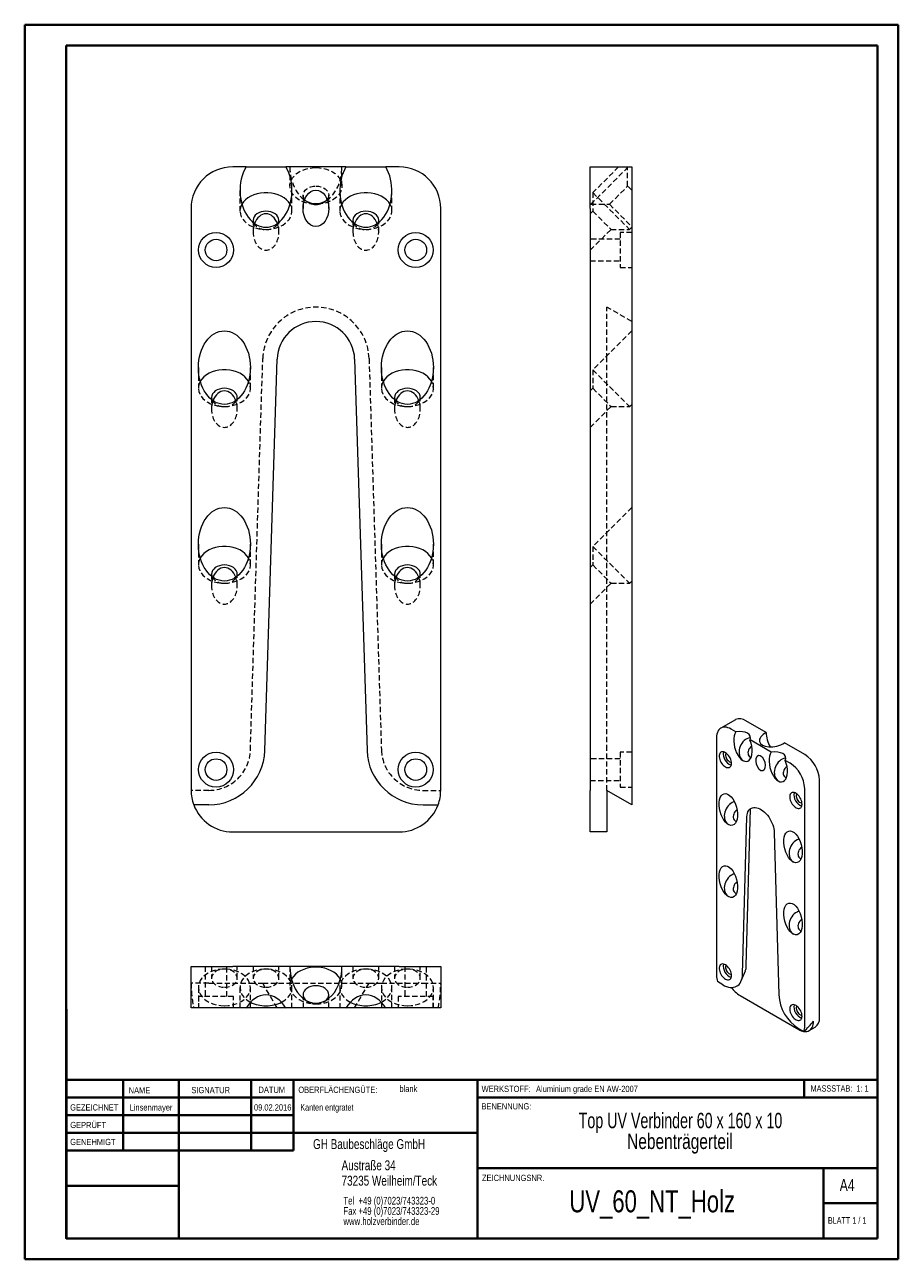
# Model space of a CAD drawing. Header units: millimetres. Extents: x 0 to 353, y 0 to 297.
# Tile 1 of 2: x 0 to 210, y 0 to 297. Entities that reach past the tile are written whole.
import ezdxf

# ---------------------------------------------------------------- set-up
doc = ezdxf.new("R2010")
doc.units = ezdxf.units.MM
doc.linetypes.add('HIDDEN', pattern=[1.905, 1.27, -0.635])
doc.styles.add('SLDTEXTSTYLE0', font='TXT', dxfattribs={"width": 0.75})
doc.styles.add('SLDTEXTSTYLE1', font='TXT', dxfattribs={"width": 0.681818})
doc.styles.add('SLDTEXTSTYLE2', font='TXT', dxfattribs={"width": 0.7})
doc.styles.add('SLDTEXTSTYLE3', font='TXT', dxfattribs={"width": 0.691667})

# ---------------------------------------------------------------- blocks, each defined once
blk = doc.blocks.new('SW_NOTE_0')
at = {"color": 0, "linetype": 'Continuous', "lineweight": 0, "char_height": 1.8521, "attachment_point": 1, "style": 'SLDTEXTSTYLE0'}
for s, insert in [('Tel  +49 (0)7023/743323-0', (0, 2.39)), ('Fax +49 (0)7023/743323-29', (0, -0.08)), ('www.holzverbinder.de', (0, -2.55))]:
    blk.add_mtext(s, dxfattribs=dict(at, insert=insert))

msp = doc.modelspace()

# ---------------------------------------------------------------- linework, layer by layer
at = {"color": 7, "linetype": 'Continuous', "lineweight": 40}
for p, q in [((0.08, 0.21), (0.08, 297.21)), ((0.08, 297.21), (210.08, 297.21)), ((210.08, 0.21), (210.08, 297.21)), ((210.08, 292.21), (210.08, 297.21)), ((10.08, 292.21), (205.08, 292.21)), ((10.08, 5.21), (10.08, 292.21)), ((205.08, 5.21), (205.08, 292.21)), ((10.11, 60.37), (10.11, 5.12)), ((205.08, 43.37), (10.11, 43.37)), ((23.71, 43.37), (23.71, 26.37)), ((37.1, 43.37), (37.1, 5.12)), ((54.51, 43.37), (54.51, 26.38)), ((64.71, 26.39), (64.71, 43.37)), ((108.91, 43.37), (108.91, 5.12)), ((187.47, 39.12), (187.47, 43.37)), ((64.71, 39.1), (10.11, 39.1)), ((205.08, 39.12), (108.91, 39.12)), ((64.71, 34.87), (10.11, 34.87)), ((108.91, 30.62), (10.11, 30.62)), ((64.71, 26.39), (10.11, 26.37)), ((108.91, 22.12), (205.08, 22.12)), ((192.08, 5.21), (192.08, 22.21)), ((37.1, 17.87), (10.11, 17.87)), ((10.11, 13.71), (10.08, 13.71)), ((205.08, 13.71), (192.08, 13.71)), ((10.11, 9.46), (10.08, 9.46)), ((10.08, 5.21), (205.08, 5.21)), ((205.08, 5.21), (180.99, 5.21)), ((0.08, 0.21), (210.08, 0.21))]:
    msp.add_line(p, q, dxfattribs=at)
at = {"color": 7, "linetype": 'Continuous', "lineweight": 15}
for p, q in [((53.3, 263.02), (50.08, 263.02)), ((53.3, 263.02), (62.87, 263.02)), ((77.3, 263.02), (62.87, 263.02)), ((77.3, 263.02), (86.87, 263.02)), ((90.08, 263.02), (86.87, 263.02)), ((136.01, 263.02), (146.01, 263.02)), ((136.01, 253.02), (136.01, 263.02)), ((146.01, 263.02), (146.01, 253.02)), ((40.08, 253.02), (40.08, 113.02)), ((100.08, 113.02), (100.08, 253.02)), ((136.01, 253.02), (136.01, 113.02)), ((146.01, 253.02), (146.01, 113.02)), ((57.8, 122.6), (60.77, 216.79)), ((79.39, 216.79), (82.37, 122.6)), ((170.95, 130.03), (167.42, 127.99)), ((171.05, 127.09), (169.91, 127.75)), ((178.31, 126.98), (173.45, 129.79)), ((166.38, 125.7), (166.38, 68.55)), ((179.54, 122.19), (174.44, 125.14)), ((187.59, 121.62), (182.73, 124.43)), ((174.51, 120.99), (174.67, 120.91)), ((184.06, 119.58), (182.92, 120.24)), ((182.99, 116.09), (183.15, 116.01)), ((136.01, 103.02), (136.01, 113.02)), ((140.01, 113.02), (140.01, 103.02)), ((146.01, 109.56), (140.01, 113.02)), ((146.01, 113.02), (146.01, 109.56)), ((187.59, 56.3), (187.59, 113.46)), ((191.13, 58.34), (191.13, 115.5)), ((44.34, 109.56), (40.7, 109.56)), ((95.83, 109.56), (99.46, 109.56)), ((173.54, 70.82), (174.59, 108.66)), ((170.97, 105.63), (171.13, 105.55)), ((172.64, 68.84), (173.69, 106.69)), ((50.08, 103.02), (90.08, 103.02)), ((140.01, 103.02), (136.01, 103.02)), ((180.28, 102.89), (181.33, 63.82)), ((186.53, 96.65), (186.69, 96.57)), ((170.97, 88.28), (171.13, 88.2)), ((186.53, 79.3), (186.69, 79.22)), ((40.08, 60.67), (40.08, 70.67)), ((40.08, 70.67), (50.08, 70.67)), ((63.83, 70.67), (50.08, 70.67)), ((76.33, 70.67), (63.83, 70.67)), ((90.08, 70.67), (76.33, 70.67)), ((90.08, 70.67), (100.08, 70.67)), ((100.08, 70.67), (100.08, 60.67)), ((172.33, 67.23), (173.31, 69.62)), ((167.88, 66.26), (166.6, 67.01)), ((172.04, 63.65), (186.18, 55.48)), ((50.08, 60.67), (40.08, 60.67)), ((53.3, 60.67), (50.08, 60.67)), ((62.87, 60.67), (53.3, 60.67)), ((77.3, 60.67), (62.87, 60.67)), ((86.87, 60.67), (77.3, 60.67)), ((90.08, 60.67), (86.87, 60.67)), ((100.08, 60.67), (90.08, 60.67)), ((186.09, 55.75), (187.37, 55.01)), ((188.68, 55.24), (190.09, 56.05))]:
    msp.add_line(p, q, dxfattribs=at)
at = {"color": 7, "linetype": 'HIDDEN', "lineweight": 0}
for p, q in [((63.83, 263.02), (63.83, 258.42)), ((76.33, 258.42), (76.33, 263.02)), ((136.18, 254.01), (145.02, 262.84)), ((142.85, 263.02), (136.64, 256.81)), ((145.02, 262.84), (144.85, 263.02)), ((145.02, 258.39), (145.02, 262.84)), ((51.83, 257.34), (51.83, 252.39)), ((64.33, 252.39), (64.33, 257.34)), ((66.98, 256.2), (66.98, 253.02)), ((73.18, 253.02), (73.18, 256.2)), ((75.83, 257.34), (75.83, 252.39)), ((88.33, 252.39), (88.33, 257.34)), ((136.64, 256.81), (145.48, 247.97)), ((136.64, 256.81), (136.64, 252.35)), ((140.64, 254.01), (145.02, 258.39)), ((146.01, 257.4), (145.02, 258.39)), ((136.01, 254.18), (136.18, 254.01)), ((136.18, 254.01), (140.64, 254.01)), ((140.64, 254.01), (146.01, 248.64)), ((54.98, 250.16), (54.98, 247.34)), ((61.18, 247.34), (61.18, 250.16)), ((78.98, 250.16), (78.98, 247.34)), ((85.18, 247.34), (85.18, 250.16)), ((136.64, 252.35), (136.01, 251.72)), ((136.64, 252.35), (141.02, 247.97)), ((136.01, 242.95), (141.02, 247.97)), ((141.02, 247.97), (145.48, 247.97)), ((143.21, 247.22), (143.21, 238.82)), ((146.01, 247.22), (143.21, 247.22)), ((145.48, 247.97), (146.01, 248.5)), ((143.21, 245.62), (136.01, 245.62)), ((136.01, 240.42), (143.21, 240.42)), ((143.21, 238.82), (146.01, 238.82)), ((140.01, 216.9), (140.01, 229.27)), ((146.01, 225.81), (140.01, 229.27)), ((146.01, 223.56), (136.64, 214.19)), ((54.33, 122.7), (57.31, 216.9)), ((82.86, 216.9), (85.83, 122.7)), ((140.01, 122.7), (140.01, 216.9)), ((41.83, 214.72), (41.83, 209.77)), ((54.33, 209.77), (54.33, 214.72)), ((85.83, 214.72), (85.83, 209.77)), ((98.33, 209.77), (98.33, 214.72)), ((136.64, 214.19), (145.48, 205.35)), ((136.64, 214.19), (136.64, 209.74)), ((136.64, 209.74), (136.01, 209.1)), ((136.64, 209.74), (141.03, 205.35)), ((44.98, 207.55), (44.98, 204.72)), ((51.18, 204.72), (51.18, 207.55)), ((88.98, 207.55), (88.98, 204.72)), ((95.18, 204.72), (95.18, 207.55)), ((136.01, 200.34), (141.03, 205.35)), ((141.03, 205.35), (145.48, 205.35)), ((145.48, 205.35), (146.01, 205.88)), ((146.01, 181.06), (136.64, 171.69)), ((41.83, 172.22), (41.83, 167.27)), ((54.33, 167.27), (54.33, 172.22)), ((85.83, 172.22), (85.83, 167.27)), ((98.33, 167.27), (98.33, 172.22)), ((136.64, 171.69), (145.48, 162.85)), ((136.64, 171.69), (136.64, 167.24)), ((136.64, 167.24), (136.01, 166.6)), ((136.64, 167.24), (141.03, 162.85)), ((44.98, 165.05), (44.98, 162.22)), ((51.18, 162.22), (51.18, 165.05)), ((88.98, 165.05), (88.98, 162.22)), ((95.18, 162.22), (95.18, 165.05)), ((145.48, 162.85), (146.01, 163.38)), ((136.01, 157.84), (141.03, 162.85)), ((141.03, 162.85), (145.48, 162.85)), ((140.01, 113.02), (140.01, 122.7)), ((143.21, 122.22), (143.21, 113.82)), ((146.01, 122.22), (143.21, 122.22)), ((143.21, 120.62), (136.01, 120.62)), ((44.34, 113.02), (40.08, 113.02)), ((95.83, 113.02), (100.08, 113.02)), ((136.01, 115.42), (143.21, 115.42)), ((143.21, 113.82), (146.01, 113.82)), ((43.48, 70.67), (43.48, 63.47)), ((44.98, 70.67), (44.98, 67.84)), ((48.68, 63.47), (48.68, 70.67)), ((51.18, 67.84), (51.18, 70.67)), ((54.98, 70.67), (54.98, 67.85)), ((61.18, 67.85), (61.18, 70.67)), ((63.83, 70.67), (63.83, 66.07)), ((76.33, 66.07), (76.33, 70.67)), ((78.98, 70.67), (78.98, 67.85)), ((85.18, 67.85), (85.18, 70.67)), ((88.98, 70.67), (88.98, 67.84)), ((91.48, 70.67), (91.48, 63.47)), ((95.18, 67.84), (95.18, 70.67)), ((96.68, 63.47), (96.68, 70.67)), ((44.34, 66.67), (40.08, 66.67)), ((41.83, 65.61), (41.83, 60.67)), ((44.34, 66.67), (54.33, 66.67)), ((51.83, 65.62), (51.83, 60.67)), ((54.33, 66.67), (57.31, 66.67)), ((54.33, 60.67), (54.33, 65.61)), ((60.77, 60.67), (57.31, 66.67)), ((57.31, 66.67), (82.86, 66.67)), ((64.33, 60.67), (64.33, 65.62)), ((75.83, 65.62), (75.83, 60.67)), ((79.39, 60.67), (82.86, 66.67)), ((82.86, 66.67), (85.83, 66.67)), ((85.83, 66.67), (95.83, 66.67)), ((85.83, 65.61), (85.83, 60.67)), ((88.33, 60.67), (88.33, 65.62)), ((95.83, 66.67), (100.08, 66.67)), ((98.33, 60.67), (98.33, 65.61)), ((50.28, 63.47), (41.88, 63.47)), ((41.88, 63.47), (41.88, 60.67)), ((50.28, 60.67), (50.28, 63.47)), ((66.98, 63.84), (66.98, 60.67)), ((73.18, 60.67), (73.18, 63.84)), ((98.28, 63.47), (89.88, 63.47)), ((89.88, 63.47), (89.88, 60.67)), ((98.28, 60.67), (98.28, 63.47))]:
    msp.add_line(p, q, dxfattribs=at)
at = {"color": 7, "linetype": 'Continuous', "lineweight": 0}
for p, q in [((64.71, 39.12), (10.11, 39.12)), ((23.71, 5.21), (23.71, 5.12)), ((54.51, 5.21), (54.51, 5.12))]:
    msp.add_line(p, q, dxfattribs=at)
at = {"color": 7, "linetype": 'HIDDEN', "lineweight": 0, "flags": 128}
for points in [[(70.08, 262.84), (70.95, 262.8), (71.81, 262.67), (72.63, 262.46), (73.4, 262.17), (74.1, 261.81), (74.73, 261.38), (75.26, 260.9), (75.7, 260.36), (76.03, 259.79), (76.24, 259.19), (76.33, 258.58), (76.3, 257.96), (76.15, 257.36), (75.88, 256.77), (75.5, 256.21), (75.01, 255.7), (74.42, 255.25), (73.76, 254.85), (73.02, 254.52), (72.22, 254.27), (71.38, 254.1), (70.52, 254.02), (69.65, 254.02), (68.78, 254.1), (67.95, 254.27), (67.15, 254.52), (66.41, 254.85), (65.74, 255.25), (65.16, 255.7), (64.67, 256.21), (64.29, 256.77), (64.02, 257.36), (63.87, 257.96), (63.84, 258.58), (63.93, 259.19), (64.14, 259.79), (64.47, 260.36), (64.9, 260.9), (65.44, 261.38), (66.07, 261.81), (66.77, 262.17), (67.54, 262.46), (68.36, 262.67), (69.21, 262.8), (70.08, 262.84)], [(67.37, 255.14), (67.22, 255.36), (67.04, 255.77), (66.98, 256.2), (67.04, 256.62), (67.22, 257.04), (67.51, 257.41), (67.89, 257.75), (68.36, 258.02), (68.9, 258.22), (69.48, 258.35), (70.08, 258.39)], [(70.08, 258.39), (70.69, 258.35), (71.27, 258.22), (71.81, 258.02), (72.28, 257.75), (72.66, 257.41), (72.95, 257.04), (73.12, 256.62), (73.18, 256.2), (73.12, 255.77), (72.95, 255.36), (72.8, 255.14)], [(52.29, 254.04), (52.02, 253.46), (51.87, 252.85), (51.84, 252.23), (51.93, 251.62), (52.14, 251.02), (52.47, 250.45), (52.9, 249.92), (53.44, 249.43), (54.07, 249), (54.77, 248.64), (55.54, 248.35), (56.36, 248.14), (57.21, 248.01), (58.08, 247.97)], [(58.08, 247.97), (58.95, 248.01), (59.81, 248.14), (60.63, 248.35), (61.4, 248.64), (62.1, 249), (62.73, 249.43), (63.26, 249.92), (63.7, 250.45), (64.03, 251.02), (64.24, 251.62), (64.33, 252.23), (64.3, 252.85), (64.15, 253.46), (63.88, 254.04)], [(76.29, 254.04), (76.02, 253.46), (75.87, 252.85), (75.84, 252.23), (75.93, 251.62), (76.14, 251.02), (76.47, 250.45), (76.9, 249.92), (77.44, 249.43), (78.07, 249), (78.77, 248.64), (79.54, 248.35), (80.36, 248.14), (81.21, 248.01), (82.08, 247.97)], [(82.08, 247.97), (82.95, 248.01), (83.81, 248.14), (84.63, 248.35), (85.4, 248.64), (86.1, 249), (86.73, 249.43), (87.26, 249.92), (87.7, 250.45), (88.03, 251.02), (88.24, 251.62), (88.33, 252.23), (88.3, 252.85), (88.15, 253.46), (87.88, 254.04)], [(42.28, 211.42), (42.02, 210.84), (41.87, 210.24), (41.84, 209.62), (41.93, 209.01), (42.14, 208.41), (42.47, 207.84), (42.9, 207.3), (43.44, 206.82), (44.07, 206.39), (44.77, 206.03), (45.54, 205.74), (46.36, 205.53), (47.21, 205.4), (48.08, 205.35)], [(48.08, 205.35), (48.95, 205.4), (49.81, 205.53), (50.63, 205.74), (51.4, 206.03), (52.1, 206.39), (52.73, 206.82), (53.26, 207.3), (53.7, 207.84), (54.03, 208.41), (54.24, 209.01), (54.33, 209.62), (54.3, 210.24), (54.15, 210.84), (53.88, 211.42)], [(86.28, 211.42), (86.02, 210.84), (85.87, 210.24), (85.84, 209.62), (85.93, 209.01), (86.14, 208.41), (86.47, 207.84), (86.9, 207.3), (87.44, 206.82), (88.07, 206.39), (88.77, 206.03), (89.54, 205.74), (90.36, 205.53), (91.21, 205.4), (92.08, 205.35)], [(92.08, 205.35), (92.95, 205.4), (93.81, 205.53), (94.63, 205.74), (95.4, 206.03), (96.1, 206.39), (96.73, 206.82), (97.26, 207.3), (97.7, 207.84), (98.03, 208.41), (98.24, 209.01), (98.33, 209.62), (98.3, 210.24), (98.15, 210.84), (97.88, 211.42)], [(42.28, 168.92), (42.02, 168.34), (41.87, 167.74), (41.84, 167.12), (41.93, 166.51), (42.14, 165.91), (42.47, 165.34), (42.9, 164.8), (43.44, 164.32), (44.07, 163.89), (44.77, 163.53), (45.54, 163.24), (46.36, 163.03), (47.21, 162.9), (48.08, 162.85)], [(48.08, 162.85), (48.95, 162.9), (49.81, 163.03), (50.63, 163.24), (51.4, 163.53), (52.1, 163.89), (52.73, 164.32), (53.26, 164.8), (53.7, 165.34), (54.03, 165.91), (54.24, 166.51), (54.33, 167.12), (54.3, 167.74), (54.15, 168.34), (53.88, 168.92)], [(86.28, 168.92), (86.02, 168.34), (85.87, 167.74), (85.84, 167.12), (85.93, 166.51), (86.14, 165.91), (86.47, 165.34), (86.9, 164.8), (87.44, 164.32), (88.07, 163.89), (88.77, 163.53), (89.54, 163.24), (90.36, 163.03), (91.21, 162.9), (92.08, 162.85)], [(92.08, 162.85), (92.95, 162.9), (93.81, 163.03), (94.63, 163.24), (95.4, 163.53), (96.1, 163.89), (96.73, 164.32), (97.26, 164.8), (97.7, 165.34), (98.03, 165.91), (98.24, 166.51), (98.33, 167.12), (98.3, 167.74), (98.15, 168.34), (97.88, 168.92)], [(48.08, 61.19), (48.95, 61.24), (49.81, 61.37), (50.63, 61.58), (51.4, 61.87), (52.1, 62.23), (52.73, 62.66), (53.26, 63.14), (53.7, 63.68), (54.03, 64.25), (54.24, 64.85), (54.33, 65.46), (54.3, 66.08), (54.15, 66.68), (53.88, 67.27), (53.5, 67.82), (53.01, 68.34), (52.42, 68.79), (51.76, 69.19), (51.02, 69.52), (50.22, 69.77), (49.38, 69.94), (48.52, 70.02), (47.65, 70.02), (46.78, 69.94), (45.95, 69.77), (45.15, 69.52), (44.41, 69.19), (43.74, 68.79), (43.16, 68.34), (42.67, 67.82), (42.29, 67.27), (42.02, 66.68), (41.87, 66.08), (41.84, 65.46), (41.93, 64.85), (42.14, 64.25), (42.47, 63.68), (42.9, 63.14), (43.44, 62.66), (44.07, 62.23), (44.77, 61.87), (45.54, 61.58), (46.36, 61.37), (47.21, 61.24), (48.08, 61.19)], [(48.08, 65.65), (48.69, 65.69), (49.27, 65.82), (49.81, 66.02), (50.28, 66.29), (50.66, 66.62), (50.95, 67), (51.12, 67.41), (51.18, 67.84), (51.12, 68.27), (50.95, 68.68), (50.66, 69.06), (50.28, 69.39), (49.81, 69.66), (49.27, 69.87), (48.69, 69.99), (48.08, 70.03), (47.48, 69.99), (46.9, 69.87), (46.36, 69.66), (45.89, 69.39), (45.51, 69.06), (45.22, 68.68), (45.04, 68.27), (44.98, 67.84), (45.04, 67.41), (45.22, 67), (45.51, 66.62), (45.89, 66.29), (46.36, 66.02), (46.9, 65.82), (47.48, 65.69), (48.08, 65.65)], [(61.82, 62.07), (62.1, 62.23), (62.73, 62.66), (63.26, 63.15), (63.7, 63.68), (64.03, 64.25), (64.24, 64.85), (64.33, 65.46), (64.3, 66.08), (64.15, 66.69), (63.88, 67.27), (63.5, 67.83), (63.01, 68.34), (62.42, 68.8), (61.76, 69.19), (61.02, 69.52), (60.22, 69.77), (59.38, 69.94), (58.52, 70.03), (57.65, 70.03), (56.78, 69.94), (55.95, 69.77), (55.15, 69.52), (54.41, 69.19), (53.74, 68.8), (53.16, 68.34), (52.67, 67.83), (52.29, 67.27), (52.02, 66.69), (51.87, 66.08), (51.84, 65.46), (51.93, 64.85), (52.14, 64.25), (52.47, 63.68), (52.9, 63.15), (53.44, 62.66), (54.07, 62.23), (54.35, 62.07)], [(58.08, 65.65), (58.69, 65.7), (59.27, 65.82), (59.81, 66.02), (60.28, 66.3), (60.66, 66.63), (60.95, 67.01), (61.12, 67.42), (61.18, 67.85), (61.12, 68.27), (60.95, 68.68), (60.66, 69.06), (60.28, 69.4), (59.81, 69.67), (59.27, 69.87), (58.69, 70), (58.08, 70.04), (57.48, 70), (56.9, 69.87), (56.36, 69.67), (55.89, 69.4), (55.51, 69.06), (55.22, 68.68), (55.04, 68.27), (54.98, 67.85), (55.04, 67.42), (55.22, 67.01), (55.51, 66.63), (55.89, 66.3), (56.36, 66.02), (56.9, 65.82), (57.48, 65.7), (58.08, 65.65)], [(85.82, 62.07), (86.1, 62.23), (86.73, 62.66), (87.26, 63.15), (87.7, 63.68), (88.03, 64.25), (88.24, 64.85), (88.33, 65.46), (88.3, 66.08), (88.15, 66.69), (87.88, 67.27), (87.5, 67.83), (87.01, 68.34), (86.42, 68.8), (85.76, 69.19), (85.02, 69.52), (84.22, 69.77), (83.38, 69.94), (82.52, 70.03), (81.65, 70.03), (80.78, 69.94), (79.95, 69.77), (79.15, 69.52), (78.41, 69.19), (77.74, 68.8), (77.16, 68.34), (76.67, 67.83), (76.29, 67.27), (76.02, 66.69), (75.87, 66.08), (75.84, 65.46), (75.93, 64.85), (76.14, 64.25), (76.47, 63.68), (76.9, 63.15), (77.44, 62.66), (78.07, 62.23), (78.35, 62.07)], [(82.08, 65.65), (82.69, 65.7), (83.27, 65.82), (83.81, 66.02), (84.28, 66.3), (84.66, 66.63), (84.95, 67.01), (85.12, 67.42), (85.18, 67.85), (85.12, 68.27), (84.95, 68.68), (84.66, 69.06), (84.28, 69.4), (83.81, 69.67), (83.27, 69.87), (82.69, 70), (82.08, 70.04), (81.48, 70), (80.9, 69.87), (80.36, 69.67), (79.89, 69.4), (79.51, 69.06), (79.22, 68.68), (79.04, 68.27), (78.98, 67.85), (79.04, 67.42), (79.22, 67.01), (79.51, 66.63), (79.89, 66.3), (80.36, 66.02), (80.9, 65.82), (81.48, 65.7), (82.08, 65.65)], [(92.08, 61.19), (92.95, 61.24), (93.81, 61.37), (94.63, 61.58), (95.4, 61.87), (96.1, 62.23), (96.73, 62.66), (97.26, 63.14), (97.7, 63.68), (98.03, 64.25), (98.24, 64.85), (98.33, 65.46), (98.3, 66.08), (98.15, 66.68), (97.88, 67.27), (97.5, 67.82), (97.01, 68.34), (96.42, 68.79), (95.76, 69.19), (95.02, 69.52), (94.22, 69.77), (93.38, 69.94), (92.52, 70.02), (91.65, 70.02), (90.78, 69.94), (89.95, 69.77), (89.15, 69.52), (88.41, 69.19), (87.74, 68.79), (87.16, 68.34), (86.67, 67.82), (86.29, 67.27), (86.02, 66.68), (85.87, 66.08), (85.84, 65.46), (85.93, 64.85), (86.14, 64.25), (86.47, 63.68), (86.9, 63.14), (87.44, 62.66), (88.07, 62.23), (88.77, 61.87), (89.54, 61.58), (90.36, 61.37), (91.21, 61.24), (92.08, 61.19)], [(92.08, 65.65), (92.69, 65.69), (93.27, 65.82), (93.81, 66.02), (94.28, 66.29), (94.66, 66.62), (94.95, 67), (95.12, 67.41), (95.18, 67.84), (95.12, 68.27), (94.95, 68.68), (94.66, 69.06), (94.28, 69.39), (93.81, 69.66), (93.27, 69.87), (92.69, 69.99), (92.08, 70.03), (91.48, 69.99), (90.9, 69.87), (90.36, 69.66), (89.89, 69.39), (89.51, 69.06), (89.22, 68.68), (89.04, 68.27), (88.98, 67.84), (89.04, 67.41), (89.22, 67), (89.51, 66.62), (89.89, 66.29), (90.36, 66.02), (90.9, 65.82), (91.48, 65.69), (92.08, 65.65)], [(64.22, 67.6), (64.02, 67.14), (63.87, 66.53), (63.84, 65.92), (63.93, 65.3), (64.14, 64.71), (64.47, 64.13), (64.9, 63.6), (65.44, 63.11), (66.07, 62.69), (66.77, 62.32), (67.54, 62.03), (68.36, 61.82), (69.21, 61.7), (70.08, 61.65)], [(70.08, 61.65), (70.95, 61.7), (71.81, 61.82), (72.63, 62.03), (73.4, 62.32), (74.1, 62.69), (74.73, 63.11), (75.26, 63.6), (75.7, 64.13), (76.03, 64.71), (76.24, 65.3), (76.33, 65.92), (76.3, 66.53), (76.15, 67.14), (75.95, 67.6)]]:
    msp.add_lwpolyline(points, dxfattribs=at)
at = {"color": 7, "linetype": 'Continuous', "lineweight": 15, "flags": 128}
for points in [[(63.88, 254.04), (63.88, 254.04), (63.5, 254.6), (63.01, 255.11), (62.42, 255.57), (61.76, 255.96), (61.02, 256.29), (60.22, 256.54), (59.38, 256.71), (58.52, 256.8), (57.65, 256.8), (56.78, 256.71), (55.95, 256.54), (55.15, 256.29), (54.41, 255.96), (53.74, 255.57), (53.16, 255.11), (52.67, 254.6), (52.29, 254.04), (52.29, 254.04)], [(87.88, 254.04), (87.88, 254.04), (87.5, 254.6), (87.01, 255.11), (86.42, 255.57), (85.76, 255.96), (85.02, 256.29), (84.22, 256.54), (83.38, 256.71), (82.52, 256.8), (81.65, 256.8), (80.78, 256.71), (79.95, 256.54), (79.15, 256.29), (78.41, 255.96), (77.74, 255.57), (77.16, 255.11), (76.67, 254.6), (76.29, 254.04), (76.29, 254.04)], [(61.07, 249.57), (61.12, 249.73), (61.18, 250.16), (61.12, 250.59), (60.95, 251), (60.66, 251.38), (60.28, 251.71), (59.81, 251.98), (59.27, 252.19), (58.69, 252.31), (58.08, 252.35), (57.48, 252.31), (56.9, 252.19), (56.36, 251.98), (55.89, 251.71), (55.51, 251.38), (55.22, 251), (55.04, 250.59), (54.98, 250.16), (55.04, 249.73), (55.1, 249.57)], [(85.07, 249.57), (85.12, 249.73), (85.18, 250.16), (85.12, 250.59), (84.95, 251), (84.66, 251.38), (84.28, 251.71), (83.81, 251.98), (83.27, 252.19), (82.69, 252.31), (82.08, 252.35), (81.48, 252.31), (80.9, 252.19), (80.36, 251.98), (79.89, 251.71), (79.51, 251.38), (79.22, 251), (79.04, 250.59), (78.98, 250.16), (79.04, 249.73), (79.1, 249.57)], [(53.88, 211.42), (53.88, 211.43), (53.5, 211.98), (53.01, 212.49), (52.42, 212.95), (51.76, 213.35), (51.02, 213.68), (50.22, 213.93), (49.38, 214.1), (48.52, 214.18), (47.65, 214.18), (46.78, 214.1), (45.95, 213.93), (45.15, 213.68), (44.41, 213.35), (43.74, 212.95), (43.16, 212.49), (42.67, 211.98), (42.29, 211.43), (42.28, 211.42)], [(97.88, 211.42), (97.88, 211.43), (97.5, 211.98), (97.01, 212.49), (96.42, 212.95), (95.76, 213.35), (95.02, 213.68), (94.22, 213.93), (93.38, 214.1), (92.52, 214.18), (91.65, 214.18), (90.78, 214.1), (89.95, 213.93), (89.15, 213.68), (88.41, 213.35), (87.74, 212.95), (87.16, 212.49), (86.67, 211.98), (86.29, 211.43), (86.28, 211.42)], [(51.07, 206.95), (51.12, 207.12), (51.18, 207.55), (51.12, 207.97), (50.95, 208.39), (50.66, 208.76), (50.28, 209.1), (49.81, 209.37), (49.27, 209.57), (48.69, 209.7), (48.08, 209.74), (47.48, 209.7), (46.9, 209.57), (46.36, 209.37), (45.89, 209.1), (45.51, 208.76), (45.22, 208.39), (45.04, 207.97), (44.98, 207.55), (45.04, 207.12), (45.1, 206.95)], [(95.07, 206.95), (95.12, 207.12), (95.18, 207.55), (95.12, 207.97), (94.95, 208.39), (94.66, 208.76), (94.28, 209.1), (93.81, 209.37), (93.27, 209.57), (92.69, 209.7), (92.08, 209.74), (91.48, 209.7), (90.9, 209.57), (90.36, 209.37), (89.89, 209.1), (89.51, 208.76), (89.22, 208.39), (89.04, 207.97), (88.98, 207.55), (89.04, 207.12), (89.1, 206.95)], [(53.88, 168.92), (53.88, 168.93), (53.5, 169.48), (53.01, 169.99), (52.42, 170.45), (51.76, 170.85), (51.02, 171.18), (50.22, 171.43), (49.38, 171.6), (48.52, 171.68), (47.65, 171.68), (46.78, 171.6), (45.95, 171.43), (45.15, 171.18), (44.41, 170.85), (43.74, 170.45), (43.16, 169.99), (42.67, 169.48), (42.29, 168.93), (42.28, 168.92)], [(97.88, 168.92), (97.88, 168.93), (97.5, 169.48), (97.01, 169.99), (96.42, 170.45), (95.76, 170.85), (95.02, 171.18), (94.22, 171.43), (93.38, 171.6), (92.52, 171.68), (91.65, 171.68), (90.78, 171.6), (89.95, 171.43), (89.15, 171.18), (88.41, 170.85), (87.74, 170.45), (87.16, 169.99), (86.67, 169.48), (86.29, 168.93), (86.28, 168.92)], [(51.07, 164.45), (51.12, 164.62), (51.18, 165.05), (51.12, 165.47), (50.95, 165.89), (50.66, 166.26), (50.28, 166.6), (49.81, 166.87), (49.27, 167.07), (48.69, 167.2), (48.08, 167.24), (47.48, 167.2), (46.9, 167.07), (46.36, 166.87), (45.89, 166.6), (45.51, 166.26), (45.22, 165.89), (45.04, 165.47), (44.98, 165.05), (45.04, 164.62), (45.1, 164.45)], [(95.07, 164.45), (95.12, 164.62), (95.18, 165.05), (95.12, 165.47), (94.95, 165.89), (94.66, 166.26), (94.28, 166.6), (93.81, 166.87), (93.27, 167.07), (92.69, 167.2), (92.08, 167.24), (91.48, 167.2), (90.9, 167.07), (90.36, 166.87), (89.89, 166.6), (89.51, 166.26), (89.22, 165.89), (89.04, 165.47), (88.98, 165.05), (89.04, 164.62), (89.1, 164.45)], [(169.91, 127.75), (169.52, 127.95), (169.13, 128.1), (168.75, 128.19), (168.38, 128.23), (168.03, 128.21), (167.71, 128.13), (167.41, 127.99), (167.15, 127.8), (166.92, 127.56), (166.73, 127.27), (166.58, 126.94), (166.47, 126.56), (166.4, 126.15), (166.38, 125.7)], [(174.56, 125.74), (174.46, 125.72), (174.08, 125.62), (173.71, 125.45), (173.36, 125.24), (173.03, 124.98), (172.73, 124.67), (172.46, 124.33), (172.23, 123.96), (172.05, 123.57), (171.91, 123.16), (171.82, 122.74), (171.79, 122.33), (171.81, 121.92), (171.88, 121.53), (172, 121.16), (172.17, 120.83), (172.38, 120.53), (172.64, 120.28), (172.84, 120.13)], [(169.99, 119.54), (169.96, 119.84), (169.9, 120.16), (169.8, 120.48), (169.66, 120.81), (169.48, 121.12), (169.28, 121.41), (169.05, 121.67), (168.81, 121.89), (168.56, 122.07), (168.31, 122.21), (168.07, 122.29), (167.83, 122.31), (167.62, 122.29), (167.43, 122.2), (167.27, 122.07), (167.15, 121.88), (167.06, 121.66), (167.02, 121.4), (167.02, 121.11), (167.06, 120.79), (167.15, 120.47), (167.27, 120.15), (167.43, 119.83), (167.62, 119.53), (167.83, 119.25), (168.07, 119.01), (168.31, 118.81), (168.56, 118.65), (168.81, 118.54), (169.05, 118.49), (169.28, 118.49), (169.48, 118.54), (169.66, 118.65), (169.8, 118.81), (169.9, 119.02), (169.96, 119.26), (169.99, 119.54)], [(168.71, 121.98), (168.7, 121.97), (168.62, 121.81), (168.58, 121.61), (168.58, 121.38), (168.62, 121.13), (168.7, 120.88), (168.82, 120.62), (168.97, 120.39), (169.15, 120.18), (169.34, 120.01), (169.54, 119.88), (169.74, 119.8), (169.92, 119.78), (169.97, 119.79)], [(174.86, 123.63), (174.8, 123.6), (174.56, 123.43), (174.36, 123.21), (174.18, 122.96), (174.05, 122.69), (173.97, 122.4), (173.94, 122.11), (173.96, 121.83), (174.03, 121.56), (174.15, 121.33), (174.31, 121.13), (174.51, 120.99)], [(183.05, 120.84), (182.94, 120.82), (182.57, 120.72), (182.2, 120.56), (181.85, 120.34), (181.52, 120.08), (181.21, 119.78), (180.94, 119.44), (180.72, 119.06), (180.53, 118.67), (180.39, 118.26), (180.31, 117.84), (180.27, 117.43), (180.29, 117.02), (180.36, 116.63), (180.48, 116.26), (180.65, 115.93), (180.87, 115.63), (181.12, 115.38), (181.32, 115.23)], [(183.34, 118.73), (183.29, 118.7), (183.05, 118.53), (182.84, 118.31), (182.67, 118.06), (182.54, 117.79), (182.46, 117.5), (182.42, 117.21), (182.44, 116.93), (182.51, 116.66), (182.63, 116.43), (182.79, 116.24), (182.99, 116.09)], [(170.67, 110.3), (170.55, 110.26), (170.18, 110.1), (169.82, 109.88), (169.49, 109.62), (169.19, 109.32), (168.92, 108.98), (168.69, 108.6), (168.51, 108.21), (168.37, 107.8), (168.29, 107.38), (168.25, 106.97), (168.27, 106.56), (168.34, 106.17), (168.46, 105.81), (168.63, 105.47), (168.85, 105.17), (169.1, 104.92), (169.3, 104.77)], [(186.96, 109.74), (186.93, 110.04), (186.87, 110.36), (186.77, 110.69), (186.63, 111.01), (186.45, 111.32), (186.25, 111.61), (186.02, 111.87), (185.78, 112.1), (185.53, 112.28), (185.28, 112.41), (185.04, 112.49), (184.8, 112.52), (184.59, 112.49), (184.4, 112.41), (184.24, 112.27), (184.12, 112.09), (184.03, 111.86), (183.99, 111.6), (183.99, 111.31), (184.03, 111), (184.12, 110.67), (184.24, 110.35), (184.4, 110.03), (184.59, 109.73), (184.8, 109.45), (185.04, 109.21), (185.28, 109.01), (185.53, 108.85), (185.78, 108.74), (186.02, 108.69), (186.25, 108.69), (186.45, 108.75), (186.63, 108.86), (186.77, 109.02), (186.87, 109.22), (186.93, 109.47), (186.96, 109.74)], [(185.68, 112.18), (185.67, 112.17), (185.59, 112.01), (185.55, 111.81), (185.55, 111.58), (185.59, 111.34), (185.67, 111.08), (185.79, 110.83), (185.95, 110.59), (186.12, 110.38), (186.31, 110.21), (186.51, 110.08), (186.71, 110.01), (186.89, 109.99), (186.94, 109.99)], [(171.32, 108.27), (171.26, 108.24), (171.03, 108.07), (170.82, 107.85), (170.65, 107.6), (170.52, 107.33), (170.43, 107.04), (170.4, 106.75), (170.42, 106.47), (170.49, 106.21), (170.61, 105.97), (170.77, 105.78), (170.97, 105.63)], [(173.69, 106.69), (173.73, 107.1), (173.8, 107.48), (173.92, 107.83), (174.08, 108.13), (174.27, 108.39), (174.5, 108.6), (174.76, 108.76), (175.05, 108.86), (175.37, 108.91), (175.71, 108.91), (176.06, 108.85), (176.43, 108.74), (176.8, 108.57), (177.17, 108.36), (177.55, 108.09), (177.91, 107.78), (178.27, 107.43), (178.6, 107.05), (178.92, 106.63), (179.21, 106.19), (179.47, 105.73), (179.7, 105.25), (179.9, 104.77), (180.05, 104.29), (180.17, 103.81), (180.24, 103.34), (180.28, 102.89)], [(186.23, 101.32), (186.1, 101.28), (185.73, 101.12), (185.38, 100.9), (185.05, 100.64), (184.75, 100.34), (184.48, 100), (184.25, 99.62), (184.07, 99.23), (183.93, 98.82), (183.84, 98.4), (183.81, 97.99), (183.83, 97.58), (183.9, 97.19), (184.02, 96.82), (184.19, 96.49), (184.4, 96.19), (184.66, 95.94), (184.86, 95.79)], [(186.88, 99.29), (186.82, 99.26), (186.58, 99.09), (186.38, 98.87), (186.2, 98.62), (186.07, 98.35), (185.99, 98.06), (185.96, 97.77), (185.98, 97.49), (186.05, 97.22), (186.16, 96.99), (186.33, 96.8), (186.53, 96.65)], [(170.67, 92.95), (170.55, 92.91), (170.18, 92.74), (169.82, 92.53), (169.49, 92.27), (169.19, 91.97), (168.92, 91.62), (168.69, 91.25), (168.51, 90.86), (168.37, 90.45), (168.29, 90.03), (168.25, 89.62), (168.27, 89.21), (168.34, 88.82), (168.46, 88.45), (168.63, 88.12), (168.85, 87.82), (169.1, 87.57), (169.3, 87.42)], [(171.32, 90.92), (171.26, 90.89), (171.03, 90.72), (170.82, 90.5), (170.65, 90.25), (170.52, 89.98), (170.43, 89.69), (170.4, 89.4), (170.42, 89.12), (170.49, 88.85), (170.61, 88.62), (170.77, 88.43), (170.97, 88.28)], [(186.23, 83.97), (186.1, 83.93), (185.73, 83.76), (185.38, 83.55), (185.05, 83.29), (184.75, 82.98), (184.48, 82.64), (184.25, 82.27), (184.07, 81.88), (183.93, 81.47), (183.84, 81.05), (183.81, 80.64), (183.83, 80.23), (183.9, 79.84), (184.02, 79.47), (184.19, 79.14), (184.4, 78.84), (184.66, 78.59), (184.86, 78.44)], [(186.88, 81.94), (186.82, 81.91), (186.58, 81.74), (186.38, 81.52), (186.2, 81.27), (186.07, 81), (185.99, 80.71), (185.96, 80.42), (185.98, 80.14), (186.05, 79.87), (186.16, 79.64), (186.33, 79.44), (186.53, 79.3)], [(169.99, 68.51), (169.96, 68.81), (169.9, 69.13), (169.8, 69.45), (169.66, 69.77), (169.48, 70.08), (169.28, 70.37), (169.05, 70.63), (168.81, 70.86), (168.56, 71.04), (168.31, 71.17), (168.07, 71.25), (167.83, 71.28), (167.62, 71.25), (167.43, 71.17), (167.27, 71.03), (167.15, 70.85), (167.06, 70.62), (167.02, 70.36), (167.02, 70.07), (167.06, 69.76), (167.15, 69.44), (167.27, 69.11), (167.43, 68.8), (167.62, 68.49), (167.83, 68.22), (168.07, 67.97), (168.31, 67.77), (168.56, 67.61), (168.81, 67.51), (169.05, 67.45), (169.28, 67.45), (169.48, 67.51), (169.66, 67.62), (169.8, 67.78), (169.9, 67.98), (169.96, 68.23), (169.99, 68.51)], [(75.95, 67.6), (75.88, 67.73), (75.5, 68.28), (75.01, 68.79), (74.42, 69.25), (73.76, 69.65), (73.02, 69.97), (72.22, 70.22), (71.38, 70.39), (70.52, 70.48), (69.65, 70.48), (68.78, 70.39), (67.95, 70.22), (67.15, 69.97), (66.41, 69.65), (65.74, 69.25), (65.16, 68.79), (64.67, 68.28), (64.29, 67.73), (64.22, 67.6)], [(167.88, 66.26), (168.34, 66.03), (168.79, 65.84), (169.24, 65.71), (169.67, 65.63), (170.09, 65.62), (170.48, 65.65), (170.85, 65.75), (171.2, 65.9), (171.51, 66.11), (171.79, 66.36), (172.03, 66.67), (172.24, 67.02), (172.4, 67.42), (172.53, 67.86), (172.61, 68.33), (172.64, 68.84)], [(168.71, 70.94), (168.7, 70.94), (168.62, 70.78), (168.58, 70.58), (168.58, 70.35), (168.62, 70.1), (168.7, 69.84), (168.82, 69.59), (168.97, 69.35), (169.15, 69.14), (169.34, 68.97), (169.54, 68.85), (169.74, 68.77), (169.92, 68.75), (169.97, 68.75)], [(72.63, 62.6), (72.66, 62.63), (72.95, 63.01), (73.12, 63.42), (73.18, 63.84), (73.12, 64.27), (72.95, 64.68), (72.66, 65.06), (72.28, 65.39), (71.81, 65.67), (71.27, 65.87), (70.69, 65.99), (70.08, 66.04), (69.48, 65.99), (68.9, 65.87), (68.36, 65.67), (67.89, 65.39), (67.51, 65.06), (67.22, 64.68), (67.04, 64.27), (66.98, 63.84), (67.04, 63.42), (67.22, 63.01), (67.51, 62.63), (67.53, 62.6)], [(186.96, 58.71), (186.93, 59.01), (186.87, 59.33), (186.77, 59.65), (186.63, 59.98), (186.45, 60.29), (186.25, 60.58), (186.02, 60.84), (185.78, 61.06), (185.53, 61.24), (185.28, 61.38), (185.04, 61.46), (184.8, 61.48), (184.59, 61.45), (184.4, 61.37), (184.24, 61.24), (184.12, 61.05), (184.03, 60.83), (183.99, 60.57), (183.99, 60.28), (184.03, 59.96), (184.12, 59.64), (184.24, 59.32), (184.4, 59), (184.59, 58.7), (184.8, 58.42), (185.04, 58.18), (185.28, 57.97), (185.53, 57.82), (185.78, 57.71), (186.02, 57.66), (186.25, 57.66), (186.45, 57.71), (186.63, 57.82), (186.77, 57.98), (186.87, 58.19), (186.93, 58.43), (186.96, 58.71)], [(185.68, 61.15), (185.67, 61.14), (185.59, 60.98), (185.55, 60.78), (185.55, 60.55), (185.59, 60.3), (185.67, 60.05), (185.79, 59.79), (185.95, 59.56), (186.12, 59.35), (186.31, 59.18), (186.51, 59.05), (186.71, 58.97), (186.89, 58.95), (186.94, 58.96)], [(187.39, 55.03), (187.71, 55), (188.06, 55.02), (188.38, 55.1), (188.68, 55.24), (188.94, 55.42), (189.17, 55.67), (189.36, 55.96), (189.52, 56.29), (189.63, 56.67), (189.69, 57.08), (189.71, 57.52)]]:
    msp.add_lwpolyline(points, dxfattribs=at)
at = {"color": 7, "linetype": 'Continuous', "lineweight": 15}
for centre, radius in [((46.08, 243.02), 4.2), ((94.08, 243.02), 4.2), ((46.08, 243.02), 2.6), ((94.08, 243.02), 2.6), ((46.08, 118.02), 4.2), ((94.08, 118.02), 4.2), ((46.08, 118.02), 2.6), ((94.08, 118.02), 2.6)]:
    msp.add_circle(centre, radius, dxfattribs=at)
for centre, radius, start, end in [((50.08, 253.02), 10, 90, 180), ((90.08, 253.02), 10, 0, 90), ((70.08, 257.7), 3.73, 223.3356, 316.6644), ((70.08, 216.49), 9.32, 1.8106, 178.1894), ((171.98, 127.66), 2.59, 55.2808, 113.4087), ((44.34, 123.02), 13.46, 270, 358.1894), ((95.83, 123.02), 13.46, 181.8106, 270), ((170.88, 121.77), 2.86, 169.5905, 250.4041), ((179.95, 113.13), 7.64, 2.4534, 57.5466), ((183.49, 115.17), 7.64, 2.4534, 57.5466), ((50.08, 113.02), 10, 180, 200.2679), ((90.08, 113.02), 10, 339.7321, 0), ((187.85, 111.97), 2.86, 169.5905, 250.4041), ((50.08, 113.02), 10, 200.2679, 270), ((90.08, 113.02), 10, 270, 339.7321), ((172.34, 68.61), 5.96, 180.5854, 195.5884), ((170.88, 70.74), 2.86, 169.5905, 250.4041), ((170.22, 70.84), 3.32, 338.4827, 359.6265), ((175.61, 69.48), 6.84, 214.4006, 238.4938), ((191.7, 64.5), 10.39, 183.7327, 237.3127), ((58, 69.26), 8.06, 243.0502, 270.5678), ((58.18, 69.2), 8, 269.3263, 297.0557), ((82, 69.26), 8.06, 243.0502, 270.5678), ((82.18, 69.2), 8, 269.3263, 297.0557), ((187.85, 60.94), 2.86, 169.5905, 250.4041), ((188.69, 58.07), 2.46, 304.916, 6.3962), ((188.03, 58.58), 3.61, 239.1396, 258.6972), ((184.05, 56.24), 3.54, 339.7215, 0.9855)]:
    msp.add_arc(centre, radius, start, end, dxfattribs=at)
at = {"color": 7, "linetype": 'HIDDEN', "lineweight": 0}
for centre, radius, start, end in [((57.85, 251.12), 3.17, 209.3617, 274.1364), ((58.4, 250.97), 3.02, 264.038, 332.464), ((81.85, 251.12), 3.17, 209.3617, 274.1364), ((82.4, 250.97), 3.02, 264.038, 332.464), ((70.08, 216.49), 12.78, 1.8106, 178.1894), ((47.86, 208.51), 3.17, 209.4936, 274.1237), ((48.4, 208.36), 3.02, 264.0555, 332.3272), ((91.86, 208.51), 3.17, 209.4936, 274.1237), ((92.4, 208.36), 3.02, 264.0555, 332.3272), ((47.86, 166.01), 3.17, 209.4936, 274.1237), ((48.4, 165.86), 3.02, 264.0555, 332.3272), ((91.86, 166.01), 3.17, 209.4936, 274.1237), ((92.4, 165.86), 3.02, 264.0555, 332.3272), ((44.34, 123.02), 10, 270, 358.1894), ((95.83, 123.02), 10, 181.8106, 270), ((69.97, 65.26), 3.61, 227.4921, 271.7935), ((70.22, 65.21), 3.56, 267.8666, 312.8478)]:
    msp.add_arc(centre, radius, start, end, dxfattribs=at)
at = {"color": 7, "linetype": 'Continuous', "lineweight": 15}
for centre, major_axis, ratio, start_param, end_param in [((58.08, 257.34), (0, 8.84), 0.707107, 0.872362, 5.410823), ((82.08, 257.34), (0, 8.84), 0.707107, 0.872362, 5.410823), ((70.08, 263.02), (0, 8.84), 0.707107, 2.721161, 3.562025), ((58.08, 247.34), (0, 4.38), 0.707107, 0, 1.082993), ((58.08, 247.34), (0, 4.38), 0.707107, 5.200192, 6.283185), ((82.08, 247.34), (0, 4.38), 0.707107, 0, 1.082993), ((82.08, 247.34), (0, 4.38), 0.707107, 5.200192, 6.283185), ((48.08, 204.72), (0, 4.38), 0.707107, 0, 1.082993), ((48.08, 204.72), (0, 4.38), 0.707107, 5.200192, 6.283185), ((92.08, 204.72), (0, 4.38), 0.707107, 0, 1.082993), ((92.08, 204.72), (0, 4.38), 0.707107, 5.200192, 6.283185), ((48.08, 162.22), (0, 4.38), 0.707107, 0, 1.082993), ((48.08, 162.22), (0, 4.38), 0.707107, 5.200192, 6.283185), ((92.08, 162.22), (0, 4.38), 0.707107, 0, 1.082993), ((92.08, 162.22), (0, 4.38), 0.707107, 5.200192, 6.283185), ((172.74, 123.79), (-1.02, 3.79), 0.517638, 0.39478, 4.933242), ((170.73, 124.95), (3.79, 1.02), 0.51759, 5.88852, 7.633244), ((180.52, 125.7), (3.79, 1.02), 0.51759, 2.048493, 5.190086), ((180.52, 125.7), (-1.02, 3.79), 0.517638, 1.093215, 2.048378), ((181.23, 118.89), (-1.02, 3.79), 0.517638, 0.39478, 4.933242), ((179.22, 120.05), (3.79, 1.02), 0.51759, 5.88852, 7.633244), ((70.08, 70.67), (0, 8.84), 0.707107, 1.570796, 4.712389), ((58.08, 54.98), (0, -8.84), 0.707107, 2.269231, 4.013954), ((82.08, 54.98), (0, -8.84), 0.707107, 2.269231, 4.013954), ((186.18, 59.57), (6.38, 7.44), 0.410743, 4.435416, 4.789157)]:
    msp.add_ellipse(centre, major_axis=major_axis, ratio=ratio, start_param=start_param, end_param=end_param, dxfattribs=at)
at = {"color": 7, "linetype": 'HIDDEN', "lineweight": 0}
for centre, major_axis, ratio, start_param, end_param in [((70.08, 263.02), (0, 8.84), 0.707107, 1.570796, 2.721161), ((70.08, 263.02), (0, 8.84), 0.707107, 3.562025, 4.712389), ((58.08, 247.34), (0, 4.38), 0.707107, 1.082993, 5.200192), ((82.08, 247.34), (0, 4.38), 0.707107, 1.082993, 5.200192), ((48.08, 204.72), (0, 4.38), 0.707107, 1.082993, 5.200192), ((92.08, 204.72), (0, 4.38), 0.707107, 1.082993, 5.200192), ((48.08, 162.22), (0, 4.38), 0.707107, 1.082993, 5.200192), ((92.08, 162.22), (0, 4.38), 0.707107, 1.082993, 5.200192), ((50.08, 66.67), (0, 17.32), 0.57735, 1.570796, 1.924538), ((90.08, 66.67), (0, 17.32), 0.57735, 4.358647, 4.712389)]:
    msp.add_ellipse(centre, major_axis=major_axis, ratio=ratio, start_param=start_param, end_param=end_param, dxfattribs=at)
at = {"color": 7, "linetype": 'Continuous', "lineweight": 15}
for centre, major_axis, ratio in [((70.08, 253.02), (0, 4.38), 0.707107), ((48.08, 214.72), (0, 8.84), 0.707107), ((92.08, 214.72), (0, 8.84), 0.707107), ((48.08, 172.22), (0, 8.84), 0.707107), ((92.08, 172.22), (0, 8.84), 0.707107), ((176.99, 119.58), (-0.5, 1.88), 0.517638), ((169.21, 108.43), (-1.02, 3.79), 0.517638), ((184.76, 99.45), (-1.02, 3.79), 0.517638), ((169.21, 91.08), (-1.02, 3.79), 0.517638), ((184.76, 82.1), (-1.02, 3.79), 0.517638)]:
    msp.add_ellipse(centre, major_axis=major_axis, ratio=ratio, dxfattribs=at)

# ---------------------------------------------------------------- block references
at = {"color": 7, "linetype": 'Continuous', "lineweight": 0}
msp.add_blockref('SW_NOTE_0', (76.7, 12.85), dxfattribs=at)

# ---------------------------------------------------------------- texts
for s, insert, char_height, attachment_point, style in [('NAME', (25.07, 41.62), 1.5, 1, 'SLDTEXTSTYLE0'), ('SIGNATUR', (40.14, 41.68), 1.5, 1, 'SLDTEXTSTYLE0'), ('DATUM', (56.28, 41.74), 1.5, 1, 'SLDTEXTSTYLE0'), ('OBERFLÄCHENGÜTE:', (65.86, 41.74), 1.5, 1, 'SLDTEXTSTYLE0'), ('blank', (90.14, 42.03), 1.587, 1, 'SLDTEXTSTYLE0'), ('WERKSTOFF:', (109.91, 41.96), 1.5, 1, 'SLDTEXTSTYLE0'), ('Aluminium grade EN AW-2007', (122.99, 41.96), 1.5, 1, 'SLDTEXTSTYLE0'), ('MASSSTAB:  1: 1', (188.99, 42.07), 1.5, 1, 'SLDTEXTSTYLE2'), ('GEZEICHNET', (11, 37.51), 1.5, 1, 'SLDTEXTSTYLE0'), ('Linsenmayer', (30.45, 37.5), 1.4986, 2, 'SLDTEXTSTYLE0'), ('09.02.2016', (59.69, 37.5), 1.499, 2, 'SLDTEXTSTYLE0'), ('Kanten entgratet', (66.32, 37.57), 1.5875, 1, 'SLDTEXTSTYLE0'), ('BENENNUNG:', (109.88, 37.77), 1.5, 1, 'SLDTEXTSTYLE0'), ('Top UV Verbinder 60 x 160 x 10', (157.72, 35.46), 3.7042, 2, 'SLDTEXTSTYLE3'), ('GEPRÜFT', (11.03, 33.28), 1.5, 1, 'SLDTEXTSTYLE0'), ('Nebenträgerteil', (157.6, 30.45), 3.7042, 2, 'SLDTEXTSTYLE0'), ('GENEHMIGT', (11.02, 29.19), 1.5, 1, 'SLDTEXTSTYLE0'), ('GH Baubeschläge GmbH', (69.39, 29.13), 2.3813, 1, 'SLDTEXTSTYLE0'), ('Austraße 34', (76.25, 24.02), 2.3813, 1, 'SLDTEXTSTYLE0'), ('73235 Weilheim/Teck', (76.25, 20.32), 2.3813, 1, 'SLDTEXTSTYLE0'), ('ZEICHNUNGSNR.', (110, 20.55), 1.5, 1, 'SLDTEXTSTYLE0'), ('A4', (196, 19.52), 2.91, 1, 'SLDTEXTSTYLE0'), ('UV_60_NT_Holz', (150.92, 16.81), 5.2917, 2, 'SLDTEXTSTYLE0'), ('BLATT 1 / 1', (193.16, 10.36), 1.5875, 1, 'SLDTEXTSTYLE1')]:
    msp.add_mtext(s, dxfattribs=dict(at, insert=insert, char_height=char_height, attachment_point=attachment_point, style=style))

doc.saveas('drawing.dxf')
